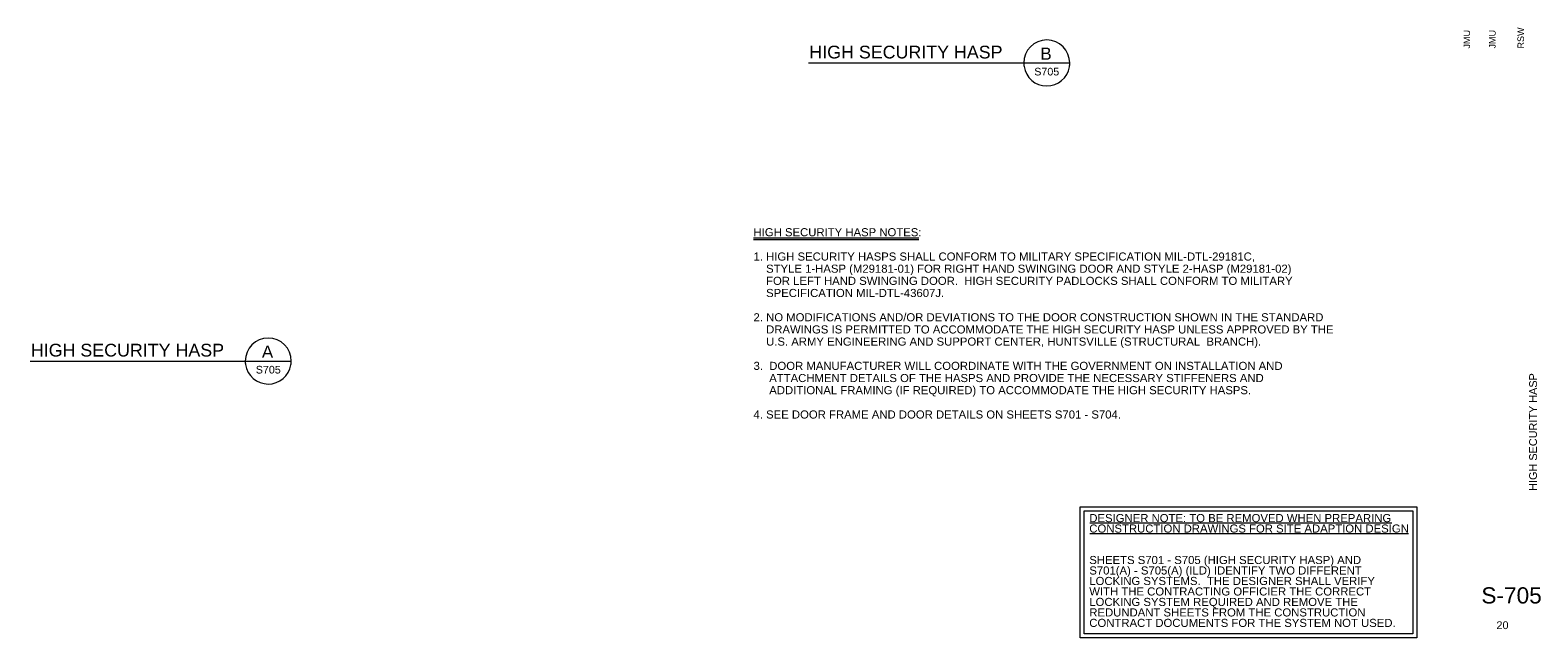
# Paper-space layout 'S705' of a CAD drawing. Header units: inches. Extents: x 9 to 32.3, y 1.5 to 10.9.
import ezdxf
from ezdxf.enums import TextEntityAlignment as Align

# ---------------------------------------------------------------- set-up
doc = ezdxf.new("R2010")
doc.units = ezdxf.units.IN
doc.header["$MEASUREMENT"] = 0
for name, color, linetype, lineweight in [('G-ANN-TTLB', 7, 'Continuous', 0), ('G-ANNO-TEXT', 7, 'Continuous', 0), ('G-ANNO-TTLB', 4, 'Continuous', 40)]:
    doc.layers.add(name, color=color, linetype=linetype, lineweight=lineweight)
doc.styles.add("3 4 1'-0", font='arial.ttf', dxfattribs={"height": 2})
doc.styles.add('Style-Arial', font='arial.ttf')
doc.styles.add('Title Block - General', font='arial.ttf', dxfattribs={"height": 0.12})
doc.styles.add('Title Block - Project Info', font='arial.ttf', dxfattribs={"height": 0.12})
doc.styles.add('Title Block - Small', font='arial.ttf', dxfattribs={"height": 0.1})

psp = doc.layouts.new('S705')

# ---------------------------------------------------------------- linework, layer by layer
at = {"layer": 'G-ANN-TTLB', "color": 7, "linetype": 'Continuous', "lineweight": 13}
for p, q in [((21.036, 10.397), (25.063, 10.397)), ((9.031, 5.796), (13.058, 5.796))]:
    psp.add_line(p, q, dxfattribs=at)
at = {"layer": 'G-ANN-TTLB', "color": 7, "linetype": 'Continuous', "lineweight": 0}
for centre, start, end in [((24.708, 10.397), 0, 180), ((24.708, 10.397), 180, 188.8692), ((24.708, 10.397), 188.8692, 350.5695), ((24.708, 10.397), 350.5695, 0), ((12.703, 5.796), 0, 180), ((12.703, 5.796), 180, 188.8692), ((12.703, 5.796), 188.8692, 350.5695), ((12.703, 5.796), 350.5695, 0)]:
    psp.add_arc(centre, 0.355, start, end, dxfattribs=at)
at = {"layer": 'G-ANNO-TEXT', "color": 7, "linetype": 'Continuous', "lineweight": 0}
for p, q in [((20.187, 7.7), (22.735, 7.7)), ((20.187, 7.67), (22.735, 7.67))]:
    psp.add_line(p, q, dxfattribs=at)
at = {"layer": 'G-ANNO-TEXT'}
for p, q in [((25.374, 3.297), (30.031, 3.297)), ((25.374, 3.135), (30.289, 3.135))]:
    psp.add_line(p, q, dxfattribs=at)
at = {"layer": 'G-ANNO-TEXT', "flags": 128}
for points in [[(25.224, 3.545), (30.416, 3.545), (30.416, 1.523), (25.224, 1.523), (25.224, 3.545)], [(25.286, 3.483), (30.353, 3.483), (30.353, 1.586), (25.286, 1.586), (25.286, 3.483)]]:
    psp.add_lwpolyline(points, close=True, dxfattribs=at)

# ---------------------------------------------------------------- texts
at = {"layer": 'G-ANN-TTLB', "color": 7, "linetype": 'Continuous', "lineweight": 13, "char_height": 0.19685, "attachment_point": 7, "line_spacing_factor": 0.72, "style": 'Style-Arial'}
for insert in [(21.047, 10.464), (9.042, 5.863)]:
    psp.add_mtext('\\fArial|b0|i0|c00|p39;HIGH SECURITY HASP', dxfattribs=dict(at, insert=insert))
at = {"layer": 'G-ANN-TTLB', "color": 7, "linetype": 'Continuous', "lineweight": 0, "line_spacing_factor": 0.72, "style": 'Style-Arial'}
for s, insert, char_height, attachment_point in [('\\fArial|b0|i0|c00|p39;B', (24.697, 10.541), 0.1875, 5), ('\\fArial|b0|i0|c00|p39;S705', (24.708, 10.203), 0.11811, 8), ('\\fArial|b0|i0|c00|p39;A', (12.692, 5.94), 0.1875, 5), ('\\fArial|b0|i0|c00|p39;S705', (12.703, 5.602), 0.11811, 8)]:
    psp.add_mtext(s, dxfattribs=dict(at, insert=insert, char_height=char_height, attachment_point=attachment_point))
at = {"layer": 'G-ANNO-TEXT', "insert": (20.186, 7.847), "char_height": 0.125, "attachment_point": 1, "line_spacing_factor": 0.9, "style": 'Style-Arial'}
psp.add_mtext('HIGH SECURITY HASP NOTES:\\P\\P1. HIGH SECURITY HASPS SHALL CONFORM TO MILITARY SPECIFICATION MIL-DTL-29181C,\\P    STYLE 1-HASP (M29181-01) FOR RIGHT HAND SWINGING DOOR AND STYLE 2-HASP (M29181-02)\\P    FOR LEFT HAND SWINGING DOOR.  HIGH SECURITY PADLOCKS SHALL CONFORM TO MILITARY \\P    SPECIFICATION MIL-DTL-43607J.\\P\\P2. NO MODIFICATIONS AND/OR DEVIATIONS TO THE DOOR CONSTRUCTION SHOWN IN THE STANDARD\\P    DRAWINGS IS PERMITTED TO ACCOMMODATE THE HIGH SECURITY HASP UNLESS APPROVED BY THE \\P    U.S. ARMY ENGINEERING AND SUPPORT CENTER, HUNTSVILLE (STRUCTURAL  BRANCH).  \\P\\P3.  DOOR MANUFACTURER WILL COORDINATE WITH THE GOVERNMENT ON INSTALLATION AND\\P     ATTACHMENT DETAILS OF THE HASPS AND PROVIDE THE NECESSARY STIFFENERS AND\\P     ADDITIONAL FRAMING (IF REQUIRED) TO ACCOMMODATE THE HIGH SECURITY HASPS.\\P\\P4. SEE DOOR FRAME AND DOOR DETAILS ON SHEETS S701 - S704.', dxfattribs=at)
at = {"layer": 'G-ANNO-TEXT', "color": 7, "insert": (25.364, 3.435), "char_height": 0.125, "attachment_point": 1, "line_spacing_factor": 0.776524, "style": "3 4 1'-0"}
psp.add_mtext('DESIGNER NOTE: TO BE REMOVED WHEN PREPARING\\PCONSTRUCTION DRAWINGS FOR SITE ADAPTION DESIGN\\P\\P\\PSHEETS S701 - S705 (HIGH SECURITY HASP) AND \\PS701(A) - S705(A) (ILD) IDENTIFY TWO DIFFERENT\\PLOCKING SYSTEMS.  THE DESIGNER SHALL VERIFY\\PWITH THE CONTRACTING OFFICIER THE CORRECT \\PLOCKING SYSTEM REQUIRED AND REMOVE THE \\PREDUNDANT SHEETS FROM THE CONSTRUCTION\\PCONTRACT DOCUMENTS FOR THE SYSTEM NOT USED.', dxfattribs=at)
at = {"layer": 'G-ANNO-TTLB', "color": 2, "linetype": 'Continuous', "lineweight": 13, "style": 'Title Block - Small'}
for s, p in [('JMU', (31.136, 10.62)), ('JMU', (31.53, 10.62)), ('RSW', (31.967, 10.62))]:
    psp.add_text(s, height=0.1, rotation=90, dxfattribs=at).set_placement(p, align=Align.TOP_LEFT)
at = {"layer": 'G-ANNO-TTLB', "color": 3, "linetype": 'Continuous', "lineweight": 30, "style": 'Title Block - General'}
for s, height, p in [('S-705', 0.25, (31.41, 2.304)), ('20', 0.12, (31.643, 1.779))]:
    psp.add_text(s, height=height, dxfattribs=at).set_placement(p, align=Align.TOP_LEFT)
at = {"layer": 'G-ANNO-TTLB', "color": 2, "linetype": 'Continuous', "lineweight": 13, "insert": (32.208, 4.701), "char_height": 0.12, "attachment_point": 5, "rotation": 90, "line_spacing_factor": 0.9, "style": 'Title Block - Project Info'}
psp.add_mtext('HIGH SECURITY HASP', dxfattribs=at)

doc.saveas('drawing.dxf')
